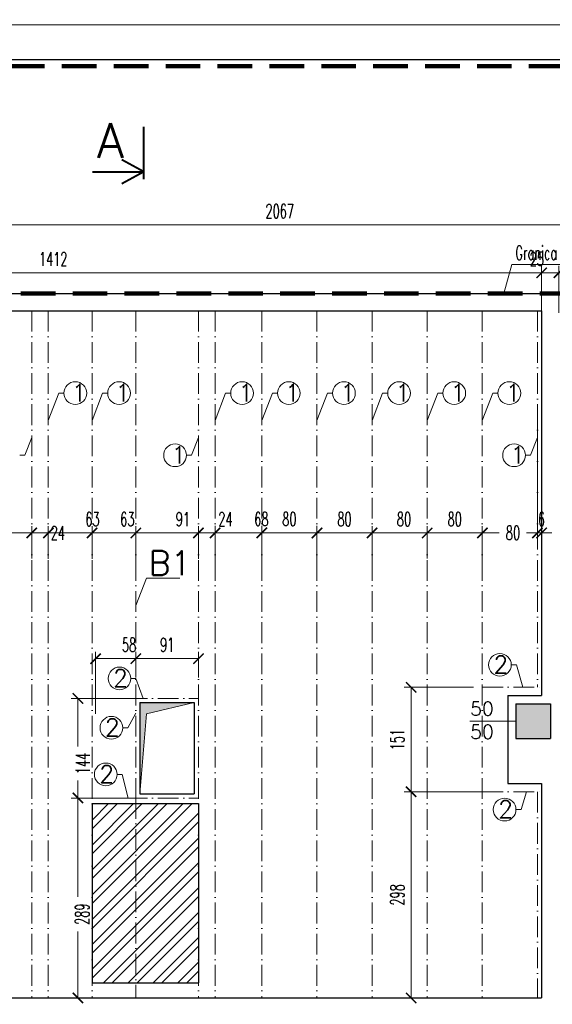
# Model space of a CAD drawing. Header units: millimetres. Extents: x 33311 to 435617, y -160714 to 185563.
# Tile 25 of 70: x 318551 to 326250, y -85767 to -71537. Entities that reach past the tile are written whole.
import ezdxf

# ---------------------------------------------------------------- set-up
doc = ezdxf.new("R2010")
doc.units = ezdxf.units.MM
doc.header["$MEASUREMENT"] = 0
for name, pattern in [('ACAD_ISO02W100', [381, 304.8, -76.2]), ('ACAD_ISO10W100', [18, 12, -3, 0, -3]), ('HIDDEN2', [0.1875, 0.125, -0.0625])]:
    doc.linetypes.add(name, pattern=pattern)
doc.layers.get('Defpoints').update_dxf_attribs({"lineweight": 0})
for name, color, linetype, lineweight in [('[ 02przekrój istn', 42, 'Continuous', 30), ('[ 05widok istn', 50, 'Continuous', 30), ('[ 17granica', 172, 'HIDDEN2', 100), ('[ 18oś główna', 202, 'ACAD_ISO10W100', 13), ('[ 21kreskowanie', 9, 'Continuous', 13), ('[ 22wymiarowanie', 8, 'Continuous', 13), ('[ 23kota odnośnik', 1, 'Continuous', 13), ('[ 24ramka cienka', 1, 'Continuous', 13), ('[ 25ramka gruba', 4, 'Continuous', 30), ('[opisy2', 4, 'Continuous', 13), ('Kreskowanie', 98, 'Continuous', 0)]:
    doc.layers.add(name, color=color, linetype=linetype, lineweight=lineweight)
doc.styles.add('1.100', font='simplex.shx', dxfattribs={"height": 200})
doc.styles.add('1.50d', font='simplex.shx', dxfattribs={"height": 250})
doc.styles.add('99.2', font='simplex.shx', dxfattribs={"width": 0.6, "height": 200})
doc.dimstyles.new('100cm', dxfattribs={"dimtxt": 200, "dimasz": 150, "dimexe": 100, "dimexo": 300, "dimgap": 100, "dimtad": 1, "dimdec": 0, "dimlfac": 0.1, "dimzin": 11, "dimtxsty": '99.2', "dimblk": 'ARCHTICK', "dimcen": 1.5, "dimclrd": 256, "dimclre": 256, "dimclrt": 4, "dimadec": 0, "dimazin": 0, "dimtfac": 0.75, "dimtdec": 0, "dimtix": 1, "dimtmove": 2, "dimatfit": 3, "dimfxl": 1, "dimtolj": 1, "dimtzin": 11, "dimlwd": -1, "dimlwe": -1, "dimarcsym": 0})

# ---------------------------------------------------------------- blocks, each defined once
blk = doc.blocks.new('_ArchTick')
at = {"color": 0, "linetype": 'ByBlock', "const_width": 0.15, "flags": 128}
blk.add_lwpolyline([(-0.5, -0.5), (0.5, 0.5)], dxfattribs=at)
blk = doc.blocks.new('*D362')
at = {"layer": '[ 22wymiarowanie', "transparency": 16777216}
for p, q in [((326035, -77363), (326035, -79055)), ((326095, -77656), (326095, -79055)), ((326035, -78955), (325885, -78955)), ((326095, -78955), (326035, -78955)), ((326095, -78955), (326245, -78955))]:
    blk.add_line(p, q, dxfattribs=at)
at = {"layer": 'Defpoints', "color": 0, "transparency": 16777216}
for p in [(326035, -77063), (326095, -77356), (326035, -78955)]:
    blk.add_point(p, dxfattribs=at)
at = {"layer": '[ 22wymiarowanie', "transparency": 16777216, "xscale": 150, "yscale": 150, "zscale": 150}
blk.add_blockref('_ArchTick', (326035, -78955), dxfattribs=at)
at = {"layer": '[ 22wymiarowanie', "transparency": 16777216, "xscale": 150, "yscale": 150, "zscale": 150, "rotation": 180}
blk.add_blockref('_ArchTick', (326095, -78955), dxfattribs=at)
at = {"layer": '[ 22wymiarowanie', "color": 4, "transparency": 16777216, "insert": (326093, -78755), "char_height": 200, "attachment_point": 5, "style": '99.2'}
blk.add_mtext('\\A1;\\H1x;\\W0.6;6', dxfattribs=at)
blk = doc.blocks.new('*D363')
at = {"layer": '[ 22wymiarowanie', "transparency": 16777216}
for p, q in [((326035, -77363), (326035, -79055)), ((325238, -79416), (325238, -78855)), ((325238, -78955), (325483, -78955)), ((326035, -78955), (325878, -78955))]:
    blk.add_line(p, q, dxfattribs=at)
at = {"layer": 'Defpoints', "color": 0, "transparency": 16777216}
for p in [(326035, -77063), (325238, -78955), (325238, -79716)]:
    blk.add_point(p, dxfattribs=at)
at = {"layer": '[ 22wymiarowanie', "transparency": 16777216, "xscale": 150, "yscale": 150, "zscale": 150, "rotation": 180}
blk.add_blockref('_ArchTick', (325238, -78955), dxfattribs=at)
at = {"layer": '[ 22wymiarowanie', "transparency": 16777216, "xscale": 150, "yscale": 150, "zscale": 150}
blk.add_blockref('_ArchTick', (326035, -78955), dxfattribs=at)
at = {"layer": '[ 22wymiarowanie', "color": 4, "transparency": 16777216, "insert": (325681, -78953), "char_height": 200, "attachment_point": 5, "style": '99.2'}
blk.add_mtext('\\A1;\\H1x;\\W0.6;80', dxfattribs=at)
blk = doc.blocks.new('*D364')
at = {"layer": '[ 22wymiarowanie', "transparency": 16777216}
for p, q in [((324441, -79324), (324441, -78855)), ((325238, -78955), (324441, -78955)), ((325238, -79416), (325238, -78855))]:
    blk.add_line(p, q, dxfattribs=at)
at = {"layer": 'Defpoints', "color": 0, "transparency": 16777216}
for p in [(324441, -78955), (324441, -79624), (325238, -79716)]:
    blk.add_point(p, dxfattribs=at)
at = {"layer": '[ 22wymiarowanie', "transparency": 16777216, "xscale": 150, "yscale": 150, "zscale": 150, "rotation": 180}
blk.add_blockref('_ArchTick', (324441, -78955), dxfattribs=at)
at = {"layer": '[ 22wymiarowanie', "transparency": 16777216, "xscale": 150, "yscale": 150, "zscale": 150}
blk.add_blockref('_ArchTick', (325238, -78955), dxfattribs=at)
at = {"layer": '[ 22wymiarowanie', "color": 4, "transparency": 16777216, "insert": (324839, -78755), "char_height": 200, "attachment_point": 5, "style": '99.2'}
blk.add_mtext('\\A1;\\H1x;\\W0.6;80', dxfattribs=at)
blk = doc.blocks.new('*D365')
at = {"layer": '[ 22wymiarowanie', "transparency": 16777216}
for p, q in [((323644, -79357), (323644, -78855)), ((324441, -78955), (323644, -78955)), ((324441, -79324), (324441, -78855))]:
    blk.add_line(p, q, dxfattribs=at)
at = {"layer": 'Defpoints', "color": 0, "transparency": 16777216}
for p in [(323644, -78955), (323644, -79657), (324441, -79624)]:
    blk.add_point(p, dxfattribs=at)
at = {"layer": '[ 22wymiarowanie', "transparency": 16777216, "xscale": 150, "yscale": 150, "zscale": 150, "rotation": 180}
blk.add_blockref('_ArchTick', (323644, -78955), dxfattribs=at)
at = {"layer": '[ 22wymiarowanie', "transparency": 16777216, "xscale": 150, "yscale": 150, "zscale": 150}
blk.add_blockref('_ArchTick', (324441, -78955), dxfattribs=at)
at = {"layer": '[ 22wymiarowanie', "color": 4, "transparency": 16777216, "insert": (324106, -78755), "char_height": 200, "attachment_point": 5, "style": '99.2'}
blk.add_mtext('\\A1;\\H1x;\\W0.6;80', dxfattribs=at)
blk = doc.blocks.new('*D366')
at = {"layer": '[ 22wymiarowanie', "transparency": 16777216}
for p, q in [((322848, -79370), (322848, -78855)), ((323644, -78955), (322848, -78955)), ((323644, -79357), (323644, -78855))]:
    blk.add_line(p, q, dxfattribs=at)
at = {"layer": 'Defpoints', "color": 0, "transparency": 16777216}
for p in [(322848, -78955), (322848, -79670), (323644, -79657)]:
    blk.add_point(p, dxfattribs=at)
at = {"layer": '[ 22wymiarowanie', "transparency": 16777216, "xscale": 150, "yscale": 150, "zscale": 150, "rotation": 180}
blk.add_blockref('_ArchTick', (322848, -78955), dxfattribs=at)
at = {"layer": '[ 22wymiarowanie', "transparency": 16777216, "xscale": 150, "yscale": 150, "zscale": 150}
blk.add_blockref('_ArchTick', (323644, -78955), dxfattribs=at)
at = {"layer": '[ 22wymiarowanie', "color": 4, "transparency": 16777216, "insert": (323246, -78755), "char_height": 200, "attachment_point": 5, "style": '99.2'}
blk.add_mtext('\\A1;\\H1x;\\W0.6;80', dxfattribs=at)
blk = doc.blocks.new('*D367')
at = {"layer": '[ 22wymiarowanie', "transparency": 16777216}
for p, q in [((322051, -79471), (322051, -78854)), ((322848, -78954), (322051, -78954)), ((322848, -79370), (322848, -78854))]:
    blk.add_line(p, q, dxfattribs=at)
at = {"layer": 'Defpoints', "color": 0, "transparency": 16777216}
for p in [(322051, -78954), (322848, -79670), (322051, -79771)]:
    blk.add_point(p, dxfattribs=at)
at = {"layer": '[ 22wymiarowanie', "transparency": 16777216, "xscale": 150, "yscale": 150, "zscale": 150, "rotation": 180}
blk.add_blockref('_ArchTick', (322051, -78954), dxfattribs=at)
at = {"layer": '[ 22wymiarowanie', "transparency": 16777216, "xscale": 150, "yscale": 150, "zscale": 150}
blk.add_blockref('_ArchTick', (322848, -78954), dxfattribs=at)
at = {"layer": '[ 22wymiarowanie', "color": 4, "transparency": 16777216, "insert": (322449, -78754), "char_height": 200, "attachment_point": 5, "style": '99.2'}
blk.add_mtext('\\A1;\\H1x;\\W0.6;80', dxfattribs=at)
blk = doc.blocks.new('*D368')
at = {"layer": '[ 22wymiarowanie', "transparency": 16777216}
for p, q in [((321375, -79361), (321375, -78854)), ((322051, -78954), (321375, -78954)), ((322051, -79471), (322051, -78854))]:
    blk.add_line(p, q, dxfattribs=at)
at = {"layer": 'Defpoints', "color": 0, "transparency": 16777216}
for p in [(321375, -78954), (321375, -79661), (322051, -79771)]:
    blk.add_point(p, dxfattribs=at)
at = {"layer": '[ 22wymiarowanie', "transparency": 16777216, "xscale": 150, "yscale": 150, "zscale": 150, "rotation": 180}
blk.add_blockref('_ArchTick', (321375, -78954), dxfattribs=at)
at = {"layer": '[ 22wymiarowanie', "transparency": 16777216, "xscale": 150, "yscale": 150, "zscale": 150}
blk.add_blockref('_ArchTick', (322051, -78954), dxfattribs=at)
at = {"layer": '[ 22wymiarowanie', "color": 4, "transparency": 16777216, "insert": (322044, -78754), "char_height": 200, "attachment_point": 5, "style": '99.2'}
blk.add_mtext('\\A1;\\H1x;\\W0.6;68', dxfattribs=at)
blk = doc.blocks.new('*D369')
at = {"layer": '[ 22wymiarowanie', "transparency": 16777216}
for p, q in [((321135, -78955), (320985, -78955)), ((321135, -79328), (321135, -78855)), ((321375, -78955), (321135, -78955)), ((321375, -79361), (321375, -78855)), ((321375, -78955), (321525, -78955))]:
    blk.add_line(p, q, dxfattribs=at)
at = {"layer": 'Defpoints', "color": 0, "transparency": 16777216}
for p in [(321135, -78955), (321135, -79628), (321375, -79661)]:
    blk.add_point(p, dxfattribs=at)
at = {"layer": '[ 22wymiarowanie', "transparency": 16777216, "xscale": 150, "yscale": 150, "zscale": 150}
blk.add_blockref('_ArchTick', (321135, -78955), dxfattribs=at)
at = {"layer": '[ 22wymiarowanie', "transparency": 16777216, "xscale": 150, "yscale": 150, "zscale": 150, "rotation": 180}
blk.add_blockref('_ArchTick', (321375, -78955), dxfattribs=at)
at = {"layer": '[ 22wymiarowanie', "color": 4, "transparency": 16777216, "insert": (321525, -78755), "char_height": 200, "attachment_point": 5, "style": '99.2'}
blk.add_mtext('\\A1;\\H1x;\\W0.6;24', dxfattribs=at)
blk = doc.blocks.new('*D370')
at = {"layer": '[ 22wymiarowanie', "transparency": 16777216}
for p, q in [((320230, -79496), (320230, -78855)), ((321135, -78955), (320230, -78955)), ((321135, -79328), (321135, -78855))]:
    blk.add_line(p, q, dxfattribs=at)
at = {"layer": 'Defpoints', "color": 0, "transparency": 16777216}
for p in [(320230, -78955), (321135, -79628), (320230, -79796)]:
    blk.add_point(p, dxfattribs=at)
at = {"layer": '[ 22wymiarowanie', "transparency": 16777216, "xscale": 150, "yscale": 150, "zscale": 150, "rotation": 180}
blk.add_blockref('_ArchTick', (320230, -78955), dxfattribs=at)
at = {"layer": '[ 22wymiarowanie', "transparency": 16777216, "xscale": 150, "yscale": 150, "zscale": 150}
blk.add_blockref('_ArchTick', (321135, -78955), dxfattribs=at)
at = {"layer": '[ 22wymiarowanie', "color": 4, "transparency": 16777216, "insert": (320909, -78755), "char_height": 200, "attachment_point": 5, "style": '99.2'}
blk.add_mtext('\\A1;\\H1x;\\W0.6;91', dxfattribs=at)
blk = doc.blocks.new('*D371')
at = {"layer": '[ 22wymiarowanie', "transparency": 16777216}
for p, q in [((319597, -79328), (319597, -78855)), ((320230, -78955), (319597, -78955)), ((320230, -79496), (320230, -78855))]:
    blk.add_line(p, q, dxfattribs=at)
at = {"layer": 'Defpoints', "color": 0, "transparency": 16777216}
for p in [(319597, -78955), (319597, -79628), (320230, -79796)]:
    blk.add_point(p, dxfattribs=at)
at = {"layer": '[ 22wymiarowanie', "transparency": 16777216, "xscale": 150, "yscale": 150, "zscale": 150, "rotation": 180}
blk.add_blockref('_ArchTick', (319597, -78955), dxfattribs=at)
at = {"layer": '[ 22wymiarowanie', "transparency": 16777216, "xscale": 150, "yscale": 150, "zscale": 150}
blk.add_blockref('_ArchTick', (320230, -78955), dxfattribs=at)
at = {"layer": '[ 22wymiarowanie', "color": 4, "transparency": 16777216, "insert": (320107, -78755), "char_height": 200, "attachment_point": 5, "style": '99.2'}
blk.add_mtext('\\A1;\\H1x;\\W0.6;63', dxfattribs=at)
blk = doc.blocks.new('*D372')
at = {"layer": '[ 22wymiarowanie', "transparency": 16777216}
for p, q in [((318965, -78955), (318815, -78955)), ((318965, -79328), (318965, -78855)), ((319597, -78955), (318965, -78955)), ((319597, -79328), (319597, -78855)), ((319597, -78955), (319747, -78955))]:
    blk.add_line(p, q, dxfattribs=at)
at = {"layer": 'Defpoints', "color": 0, "transparency": 16777216}
for p in [(318965, -78955), (318965, -79628), (319597, -79628)]:
    blk.add_point(p, dxfattribs=at)
at = {"layer": '[ 22wymiarowanie', "transparency": 16777216, "xscale": 150, "yscale": 150, "zscale": 150}
blk.add_blockref('_ArchTick', (318965, -78955), dxfattribs=at)
at = {"layer": '[ 22wymiarowanie', "transparency": 16777216, "xscale": 150, "yscale": 150, "zscale": 150, "rotation": 180}
blk.add_blockref('_ArchTick', (319597, -78955), dxfattribs=at)
at = {"layer": '[ 22wymiarowanie', "color": 4, "transparency": 16777216, "insert": (319603, -78755), "char_height": 200, "attachment_point": 5, "style": '99.2'}
blk.add_mtext('\\A1;\\H1x;\\W0.6;63', dxfattribs=at)
blk = doc.blocks.new('*D373')
at = {"layer": '[ 22wymiarowanie', "transparency": 16777216}
for p, q in [((318725, -78955), (318575, -78955)), ((318725, -79324), (318725, -78855)), ((318965, -78955), (318725, -78955)), ((318965, -79328), (318965, -78855)), ((318965, -78955), (319115, -78955))]:
    blk.add_line(p, q, dxfattribs=at)
at = {"layer": 'Defpoints', "color": 0, "transparency": 16777216}
for p in [(318725, -78955), (318725, -79624), (318965, -79628)]:
    blk.add_point(p, dxfattribs=at)
at = {"layer": '[ 22wymiarowanie', "transparency": 16777216, "xscale": 150, "yscale": 150, "zscale": 150}
blk.add_blockref('_ArchTick', (318725, -78955), dxfattribs=at)
at = {"layer": '[ 22wymiarowanie', "transparency": 16777216, "xscale": 150, "yscale": 150, "zscale": 150, "rotation": 180}
blk.add_blockref('_ArchTick', (318965, -78955), dxfattribs=at)
at = {"layer": '[ 22wymiarowanie', "color": 4, "transparency": 16777216, "insert": (319102, -78955), "char_height": 200, "attachment_point": 5, "style": '99.2'}
blk.add_mtext('\\A1;\\H1x;\\W0.6;24', dxfattribs=at)
blk = doc.blocks.new('*D374')
at = {"layer": '[ 22wymiarowanie', "transparency": 16777216}
for p, q in [((317970, -79345), (317970, -78855)), ((318725, -78955), (317970, -78955)), ((318725, -79324), (318725, -78855))]:
    blk.add_line(p, q, dxfattribs=at)
at = {"layer": 'Defpoints', "color": 0, "transparency": 16777216}
for p in [(317970, -78955), (317970, -79645), (318725, -79624)]:
    blk.add_point(p, dxfattribs=at)
at = {"layer": '[ 22wymiarowanie', "transparency": 16777216, "xscale": 150, "yscale": 150, "zscale": 150, "rotation": 180}
blk.add_blockref('_ArchTick', (317970, -78955), dxfattribs=at)
at = {"layer": '[ 22wymiarowanie', "transparency": 16777216, "xscale": 150, "yscale": 150, "zscale": 150}
blk.add_blockref('_ArchTick', (318725, -78955), dxfattribs=at)
at = {"layer": '[ 22wymiarowanie', "color": 4, "transparency": 16777216, "insert": (318347, -78755), "char_height": 200, "attachment_point": 5, "style": '99.2'}
blk.add_mtext('\\A1;\\H1x;\\W0.6;76', dxfattribs=at)
blk = doc.blocks.new('*D387')
at = {"layer": '[ 22wymiarowanie', "transparency": 16777216}
for p, q in [((311975, -75196), (311975, -75096)), ((326095, -75784), (326095, -75096)), ((311975, -75196), (326095, -75196))]:
    blk.add_line(p, q, dxfattribs=at)
at = {"layer": 'Defpoints', "color": 0, "transparency": 16777216}
for p in [(326095, -75196), (311975, -75496), (326095, -76084)]:
    blk.add_point(p, dxfattribs=at)
at = {"layer": '[ 22wymiarowanie', "transparency": 16777216, "xscale": 150, "yscale": 150, "zscale": 150, "rotation": 180}
blk.add_blockref('_ArchTick', (311975, -75196), dxfattribs=at)
at = {"layer": '[ 22wymiarowanie', "transparency": 16777216, "xscale": 150, "yscale": 150, "zscale": 150}
blk.add_blockref('_ArchTick', (326095, -75196), dxfattribs=at)
at = {"layer": '[ 22wymiarowanie', "color": 4, "transparency": 16777216, "insert": (319035, -74996), "char_height": 200, "attachment_point": 5, "style": '99.2'}
blk.add_mtext('\\A1;\\H1x;\\W0.6;1412', dxfattribs=at)
blk = doc.blocks.new('*D388')
at = {"layer": '[ 22wymiarowanie', "transparency": 16777216}
for p, q in [((326095, -75784), (326095, -75096)), ((326345, -75773), (326345, -75096)), ((326095, -75196), (325945, -75196)), ((326095, -75196), (326345, -75196)), ((326345, -75196), (326495, -75196))]:
    blk.add_line(p, q, dxfattribs=at)
at = {"layer": 'Defpoints', "color": 0, "transparency": 16777216}
for p in [(326345, -75196), (326095, -76084), (326345, -76073)]:
    blk.add_point(p, dxfattribs=at)
at = {"layer": '[ 22wymiarowanie', "transparency": 16777216, "xscale": 150, "yscale": 150, "zscale": 150}
blk.add_blockref('_ArchTick', (326095, -75196), dxfattribs=at)
at = {"layer": '[ 22wymiarowanie', "transparency": 16777216, "xscale": 150, "yscale": 150, "zscale": 150, "rotation": 180}
blk.add_blockref('_ArchTick', (326345, -75196), dxfattribs=at)
at = {"layer": '[ 22wymiarowanie', "color": 4, "transparency": 16777216, "insert": (326026, -74996), "char_height": 200, "attachment_point": 5, "style": '99.2'}
blk.add_mtext('\\A1;\\H1x;\\W0.6;25', dxfattribs=at)
blk = doc.blocks.new('*D389')
at = {"layer": '[ 22wymiarowanie', "transparency": 16777216}
for p, q in [((311975, -75196), (311975, -74404)), ((332645, -75830), (332645, -74404)), ((332645, -74504), (311975, -74504))]:
    blk.add_line(p, q, dxfattribs=at)
at = {"layer": 'Defpoints', "color": 0, "transparency": 16777216}
for p in [(311975, -74504), (311975, -75496), (332645, -76130)]:
    blk.add_point(p, dxfattribs=at)
at = {"layer": '[ 22wymiarowanie', "transparency": 16777216, "xscale": 150, "yscale": 150, "zscale": 150, "rotation": 180}
blk.add_blockref('_ArchTick', (311975, -74504), dxfattribs=at)
at = {"layer": '[ 22wymiarowanie', "transparency": 16777216, "xscale": 150, "yscale": 150, "zscale": 150}
blk.add_blockref('_ArchTick', (332645, -74504), dxfattribs=at)
at = {"layer": '[ 22wymiarowanie', "color": 4, "transparency": 16777216, "insert": (322310, -74304), "char_height": 200, "attachment_point": 5, "style": '99.2'}
blk.add_mtext('\\A1;\\H1x;\\W0.6;2067', dxfattribs=at)
blk = doc.blocks.new('*D397')
at = {"layer": '[ 22wymiarowanie', "transparency": 16777216}
for p, q in [((325284, -82696), (324109, -82696)), ((324209, -85676), (324209, -82696)), ((325284, -85676), (324109, -85676))]:
    blk.add_line(p, q, dxfattribs=at)
at = {"layer": 'Defpoints', "color": 0, "transparency": 16777216}
for p in [(324209, -82696), (325584, -82696), (325584, -85676)]:
    blk.add_point(p, dxfattribs=at)
at = {"layer": '[ 22wymiarowanie', "transparency": 16777216, "xscale": 150, "yscale": 150, "zscale": 150}
for p, rotation in [((324209, -82696), 90), ((324209, -85676), 270)]:
    blk.add_blockref('_ArchTick', p, dxfattribs=dict(at, rotation=rotation))
at = {"layer": '[ 22wymiarowanie', "color": 4, "transparency": 16777216, "insert": (324009, -84186), "char_height": 200, "attachment_point": 5, "rotation": 90, "style": '99.2'}
blk.add_mtext('\\A1;\\H1x;\\W0.6;298', dxfattribs=at)
blk = doc.blocks.new('*D398')
at = {"layer": '[ 22wymiarowanie', "transparency": 16777216}
for p, q in [((325112, -81186), (324109, -81186)), ((324209, -82696), (324209, -81186)), ((325284, -82696), (324109, -82696))]:
    blk.add_line(p, q, dxfattribs=at)
at = {"layer": 'Defpoints', "color": 0, "transparency": 16777216}
for p in [(324209, -81186), (325412, -81186), (325584, -82696)]:
    blk.add_point(p, dxfattribs=at)
at = {"layer": '[ 22wymiarowanie', "transparency": 16777216, "xscale": 150, "yscale": 150, "zscale": 150}
for p, rotation in [((324209, -81186), 90), ((324209, -82696), 270)]:
    blk.add_blockref('_ArchTick', p, dxfattribs=dict(at, rotation=rotation))
at = {"layer": '[ 22wymiarowanie', "color": 4, "transparency": 16777216, "insert": (324009, -81941), "char_height": 200, "attachment_point": 5, "rotation": 90, "style": '99.2'}
blk.add_mtext('\\A1;\\H1x;\\W0.6;151', dxfattribs=at)
blk = doc.blocks.new('*D399')
at = {"layer": '[ 22wymiarowanie', "transparency": 16777216}
for p, q in [((320340, -82786), (319293, -82786)), ((319393, -82786), (319393, -84214)), ((319393, -85676), (319393, -84717)), ((320340, -85676), (319293, -85676))]:
    blk.add_line(p, q, dxfattribs=at)
at = {"layer": 'Defpoints', "color": 0, "transparency": 16777216}
for p in [(319393, -82786), (320640, -82786), (320640, -85676)]:
    blk.add_point(p, dxfattribs=at)
at = {"layer": '[ 22wymiarowanie', "transparency": 16777216, "xscale": 150, "yscale": 150, "zscale": 150}
for p, rotation in [((319393, -82786), 90), ((319393, -85676), 270)]:
    blk.add_blockref('_ArchTick', p, dxfattribs=dict(at, rotation=rotation))
at = {"layer": '[ 22wymiarowanie', "color": 4, "transparency": 16777216, "insert": (319454, -84465), "char_height": 200, "attachment_point": 5, "rotation": 90, "style": '99.2'}
blk.add_mtext('\\A1;\\H1x;\\W0.6;289', dxfattribs=at)
blk = doc.blocks.new('*D400')
at = {"layer": '[ 22wymiarowanie', "transparency": 16777216}
for p, q in [((320392, -81346), (319293, -81346)), ((319393, -81346), (319393, -82041)), ((319393, -82786), (319393, -82533)), ((320340, -82786), (319293, -82786))]:
    blk.add_line(p, q, dxfattribs=at)
at = {"layer": 'Defpoints', "color": 0, "transparency": 16777216}
for p in [(319393, -81346), (320692, -81346), (320640, -82786)]:
    blk.add_point(p, dxfattribs=at)
at = {"layer": '[ 22wymiarowanie', "transparency": 16777216, "xscale": 150, "yscale": 150, "zscale": 150}
for p, rotation in [((319393, -81346), 90), ((319393, -82786), 270)]:
    blk.add_blockref('_ArchTick', p, dxfattribs=dict(at, rotation=rotation))
at = {"layer": '[ 22wymiarowanie', "color": 4, "transparency": 16777216, "insert": (319465, -82287), "char_height": 200, "attachment_point": 5, "rotation": 90, "style": '99.2'}
blk.add_mtext('\\A1;\\H1x;\\W0.6;144', dxfattribs=at)
blk = doc.blocks.new('*D401')
at = {"layer": '[ 22wymiarowanie', "transparency": 16777216}
for p, q in [((320230, -81046), (320230, -80672)), ((321135, -81046), (321135, -80672)), ((321135, -80772), (320230, -80772))]:
    blk.add_line(p, q, dxfattribs=at)
at = {"layer": 'Defpoints', "color": 0, "transparency": 16777216}
for p in [(320230, -80772), (320230, -81346), (321135, -81346)]:
    blk.add_point(p, dxfattribs=at)
at = {"layer": '[ 22wymiarowanie', "transparency": 16777216, "xscale": 150, "yscale": 150, "zscale": 150, "rotation": 180}
blk.add_blockref('_ArchTick', (320230, -80772), dxfattribs=at)
at = {"layer": '[ 22wymiarowanie', "transparency": 16777216, "xscale": 150, "yscale": 150, "zscale": 150}
blk.add_blockref('_ArchTick', (321135, -80772), dxfattribs=at)
at = {"layer": '[ 22wymiarowanie', "color": 4, "transparency": 16777216, "insert": (320682, -80572), "char_height": 200, "attachment_point": 5, "style": '99.2'}
blk.add_mtext('\\A1;\\H1x;\\W0.6;91', dxfattribs=at)
blk = doc.blocks.new('*D402')
at = {"layer": '[ 22wymiarowanie', "transparency": 16777216}
for p, q in [((319648, -81569), (319648, -80672)), ((320230, -81046), (320230, -80672)), ((320230, -80772), (319648, -80772))]:
    blk.add_line(p, q, dxfattribs=at)
at = {"layer": 'Defpoints', "color": 0, "transparency": 16777216}
for p in [(319648, -80772), (320230, -81346), (319648, -81869)]:
    blk.add_point(p, dxfattribs=at)
at = {"layer": '[ 22wymiarowanie', "transparency": 16777216, "xscale": 150, "yscale": 150, "zscale": 150, "rotation": 180}
blk.add_blockref('_ArchTick', (319648, -80772), dxfattribs=at)
at = {"layer": '[ 22wymiarowanie', "transparency": 16777216, "xscale": 150, "yscale": 150, "zscale": 150}
blk.add_blockref('_ArchTick', (320230, -80772), dxfattribs=at)
at = {"layer": '[ 22wymiarowanie', "color": 4, "transparency": 16777216, "insert": (320132, -80572), "char_height": 200, "attachment_point": 5, "style": '99.2'}
blk.add_mtext('\\A1;\\H1x;\\W0.6;58', dxfattribs=at)

msp = doc.modelspace()

# ---------------------------------------------------------------- hatches: boundary and pattern name
at = {"layer": '[ 21kreskowanie'}
h = msp.add_hatch(dxfattribs=at)
h.set_pattern_fill('HATCH', color=256, style=0, pattern_type=2)
h.set_pattern_definition([])
h.paths.add_polyline_path([(330678.57, -75544.97), (330678.57, -75495.92), (332644.54, -75495.92), (332644.54, -92805.92), (326094.54, -92805.92), (326094.54, -87925.92), (322294.54, -87925.92), (322294.54, -85925.92), (318994.54, -85925.92), (318994.54, -92355.92), (310714.54, -92355.92), (310714.54, -76755.92), (311974.54, -75495.92), (330438.57, -75495.92), (330438.57, -75544.97)], flags=9)
h.paths.add_polyline_path([(332524.54, -82115.92), (332384.54, -82115.92), (332384.54, -82255.92), (332524.54, -82255.92)])
h.paths.add_polyline_path([(332384.54, -82515.92), (332524.54, -82515.92), (332524.54, -82375.92), (332384.54, -82375.92)])
h.paths.add_polyline_path([(332524.54, -81855.92), (332384.54, -81855.92), (332384.54, -81995.92), (332524.54, -81995.92)])
h.paths.add_polyline_path([(314664.54, -85575.92), (314664.54, -85715.92), (314804.54, -85715.92), (314804.54, -85575.92)])
h.paths.add_polyline_path([(315064.54, -85715.92), (315064.54, -85575.92), (314924.54, -85575.92), (314924.54, -85715.92)])
h.paths.add_polyline_path([(314154.54, -91975.92), (314154.54, -92115.92), (314294.54, -92115.92), (314294.54, -91975.92)])
h.paths.add_polyline_path([(314554.54, -92115.92), (314554.54, -91975.92), (314414.54, -91975.92), (314414.54, -92115.92)])
h.paths.add_polyline_path([(324384.54, -87685.92), (324384.54, -87545.92), (324244.54, -87545.92), (324244.54, -87685.92)])
h.paths.add_polyline_path([(325724.54, -81425.92), (325724.54, -81925.92), (326224.54, -81925.92), (326224.54, -81425.92)])
h.paths.add_polyline_path([(311874.22, -85925.92), (311874.22, -85870.68), (311634.22, -85870.68), (311634.22, -85925.92), (310964.54, -85925.92), (310964.54, -92105.92), (314034.54, -92105.92), (314034.54, -91855.92), (314674.54, -91855.92), (314674.54, -92105.92), (315494.54, -92105.92), (315494.54, -85925.92)], flags=9)
h.paths.add_polyline_path([(316496.87, -85925.92), (316496.87, -85870.68), (316256.87, -85870.68), (316256.87, -85925.92), (315744.54, -85925.92), (315744.54, -92105.92), (318744.54, -92105.92), (318744.54, -85925.92)], flags=9)
h.paths.add_polyline_path([(330678.57, -87925.92), (330678.57, -87848.53), (330438.57, -87848.53), (330438.57, -87925.92), (326344.54, -87925.92), (326344.54, -92555.92), (332394.54, -92555.92), (332394.54, -87925.92)], flags=9)
h.paths.add_polyline_path([(322544.54, -86916.05), (322489.3, -86916.05), (322489.3, -87156.05), (322544.54, -87156.05), (322544.54, -87675.92), (324124.54, -87675.92), (324124.54, -87425.92), (324504.54, -87425.92), (324504.54, -87675.92), (326094.54, -87675.92), (326094.54, -85925.92), (322544.54, -85925.92)], flags=9)
h.paths.add_polyline_path([(332160.01, -75745.92), (332160.01, -75611.83), (331281.44, -75611.83), (331281.44, -75745.92), (326344.54, -75745.92), (326344.54, -87675.92), (332394.54, -87675.92), (332394.54, -82635.92), (332264.54, -82635.92), (332264.54, -81735.92), (332394.54, -81735.92), (332394.54, -75745.92)], flags=9)
h.paths.add_polyline_path([(313723.71, -75745.92), (313723.71, -75611.83), (312845.14, -75611.83), (312845.14, -75745.92), (312078.09, -75745.92), (310964.54, -76859.47), (310964.54, -85675.92), (314224.54, -85675.92), (314224.54, -85455.92), (315184.54, -85455.92), (315184.54, -85675.92), (326094.54, -85675.92), (326094.54, -82575.92), (325604.54, -82575.92), (325604.54, -81305.92), (326094.54, -81305.92), (326094.54, -78875.4), (326149.78, -78875.4), (326149.78, -78635.4), (326094.54, -78635.4), (326094.54, -75745.92)], flags=9)
at = {"layer": '[ 21kreskowanie', "linetype": 'Continuous'}
for points in [[(321074.54, -81405.92), (320289.54, -81405.92), (320289.54, -82725.92), (320385.97, -81568.05)], [(326224.54, -81425.92), (325724.54, -81425.92), (325724.54, -81925.92), (326224.54, -81925.92)]]:
    msp.add_hatch(color=256, dxfattribs=at).paths.add_polyline_path(points, flags=17)
at = {"layer": 'Kreskowanie', "linetype": 'Continuous'}
h = msp.add_hatch(dxfattribs=at)
h.set_pattern_fill('STEEL', color=256, style=0, pattern_type=2)
h.set_pattern_definition([(45, (234375.5, -52070.4), (-179.6051, 179.6051), []), (45, (234375.5, -51943.4), (-179.6051, 179.6051), [])])
h.paths.add_polyline_path([(319597.04, -85455.92), (321134.54, -85455.92), (321134.54, -82880.18), (321119.16, -82865.92), (319597.04, -82865.92)])

# ---------------------------------------------------------------- linework, layer by layer
at = {"layer": '[ 02przekrój istn'}
for p, q in [((311974.54, -75495.92), (326344.54, -75495.92)), ((312078.09, -75745.92), (326094.54, -75745.92)), ((326094.54, -75745.92), (326094.54, -81305.92)), ((325604.54, -81305.92), (325604.54, -82575.92)), ((325604.54, -81305.92), (326094.54, -81305.92)), ((325724.54, -81425.92), (325724.54, -81925.92)), ((325724.54, -81425.92), (326224.54, -81425.92)), ((326224.54, -81425.92), (326224.54, -81925.92)), ((325724.54, -81925.92), (326224.54, -81925.92)), ((325604.54, -82575.92), (326094.54, -82575.92)), ((326094.54, -82575.92), (326094.54, -85675.92)), ((315184.54, -85675.92), (326094.54, -85675.92))]:
    msp.add_line(p, q, dxfattribs=at)
at = {"layer": '[ 02przekrój istn', "linetype": 'ACAD_ISO02W100', "ltscale": 50}
for p, q in [((319597.04, -82865.92), (321134.54, -82865.92)), ((319597.04, -82865.92), (319597.04, -85455.92)), ((321134.54, -82865.92), (321134.54, -85455.92)), ((319597.04, -85455.92), (321134.54, -85455.92))]:
    msp.add_line(p, q, dxfattribs=at)
at = {"layer": '[ 05widok istn', "ltscale": 20}
for q in [(321074.54, -81405.92), (320289.54, -82725.92)]:
    msp.add_line((320289.54, -81405.92), q, dxfattribs=at)
at = {"layer": '[ 05widok istn'}
for p in [(321074.54, -81405.92), (320289.54, -82725.92)]:
    msp.add_line(p, (321074.54, -82725.92), dxfattribs=at)
at = {"layer": '[ 17granica', "ltscale": 4000}
msp.add_line((308661.84, -72208.86), (332644.54, -72208.86), dxfattribs=at)
at = {"layer": '[ 17granica', "ltscale": 4000, "elevation": 0}
msp.add_lwpolyline([(310623.62, -94581.08), (310714.54, -92355.92), (310714.54, -76755.92), (311817.87, -75495.92), (332644.54, -75495.92), (332644.54, -94581.08)], dxfattribs=at)
at = {"layer": '[ 18oś główna', "color": 204, "linetype": 'ACAD_ISO10W100', "ltscale": 25}
for p, q in [((318724.54, -75745.92), (318724.54, -85675.92)), ((318964.54, -75745.92), (318964.54, -85675.92)), ((319597.04, -75745.92), (319597.04, -85675.92)), ((320229.54, -75745.92), (320229.54, -82785.92)), ((321134.54, -75745.92), (321134.54, -85675.92)), ((321374.54, -75745.92), (321374.54, -85675.92)), ((322051.04, -75745.92), (322051.04, -85675.92)), ((322847.74, -75745.92), (322847.74, -85675.92)), ((323644.44, -75745.92), (323644.44, -85675.92)), ((324441.14, -75745.92), (324441.14, -85675.92)), ((325237.84, -75745.92), (325237.84, -85675.92)), ((326034.54, -75745.92), (326034.54, -81185.92)), ((325237.84, -81185.92), (326094.54, -81185.92)), ((319647.54, -81345.92), (321134.54, -81345.92)), ((319647.54, -82785.92), (321134.54, -82785.92)), ((320229.54, -82785.92), (320229.54, -85675.92)), ((325237.84, -82695.92), (326094.54, -82695.92)), ((326034.54, -82695.92), (326034.54, -85675.92))]:
    msp.add_line(p, q, dxfattribs=at)
at = {"layer": '[ 23kota odnośnik', "lineweight": 40}
for p, q in [((320345.21, -73840.42), (320345.21, -73087.55)), ((320345.21, -73734.13), (320028.32, -73560.78)), ((319603.87, -73734.13), (320345.21, -73734.13)), ((320345.21, -73734.13), (320028.32, -73907.49))]:
    msp.add_line(p, q, dxfattribs=at)
at = {"layer": '[ 23kota odnośnik'}
for p, q in [((319117.53, -76934.19), (318964.54, -77332.22)), ((319190.84, -76934.19), (319117.53, -76934.19)), ((319750.03, -76934.19), (319597.04, -77332.22)), ((319823.34, -76934.19), (319750.03, -76934.19)), ((321527.53, -76934.19), (321374.54, -77332.22)), ((321600.84, -76934.19), (321527.53, -76934.19)), ((322204.03, -76934.19), (322051.04, -77332.22)), ((322277.34, -76934.19), (322204.03, -76934.19)), ((323000.73, -76934.19), (322847.74, -77332.22)), ((323074.04, -76934.19), (323000.73, -76934.19)), ((323797.43, -76934.19), (323644.44, -77332.22)), ((323870.74, -76934.19), (323797.43, -76934.19)), ((324594.13, -76934.19), (324441.14, -77332.22)), ((324667.44, -76934.19), (324594.13, -76934.19)), ((325390.83, -76934.19), (325237.84, -77332.22)), ((325464.14, -76934.19), (325390.83, -76934.19)), ((318624.45, -77832.94), (318724.54, -77577.1)), ((321034.45, -77832.94), (321134.54, -77577.1)), ((325934.45, -77832.94), (326034.54, -77577.1)), ((318624.45, -77832.94), (318551.14, -77832.94)), ((321034.45, -77832.94), (320961.14, -77832.94)), ((325934.45, -77832.94), (325861.14, -77832.94)), ((320382.53, -79606.3), (320229.54, -80004.33)), ((320865.15, -79606.3), (320382.53, -79606.3)), ((325729.62, -80861.22), (325656.31, -80861.22)), ((325729.62, -80861.22), (325822.23, -81185.92)), ((320231.32, -81058.16), (320158.01, -81058.16)), ((320231.32, -81058.16), (320335.51, -81345.92)), ((320385.97, -81568.05), (321074.54, -81405.92)), ((320113.78, -81771.01), (320229.54, -81559.54)), ((320289.54, -82725.92), (320385.97, -81568.05)), ((325724.54, -81675.92), (325058.62, -81675.92)), ((320113.78, -81771.01), (320040.47, -81771.01)), ((320032.76, -82444.19), (319959.45, -82444.19)), ((320032.76, -82444.19), (320118.6, -82785.92)), ((325797.85, -82953.72), (325875.57, -82695.92)), ((325797.85, -82953.72), (325724.54, -82953.72))]:
    msp.add_line(p, q, dxfattribs=at)
at = {"layer": '[ 23kota odnośnik', "elevation": 0, "flags": 128}
msp.add_lwpolyline([(327142.66, -75075.67), (325663.64, -75075.67), (325548.92, -75495.92)], dxfattribs=at)
at = {"layer": '[ 23kota odnośnik'}
for centre in [(319355.04, -76934.19), (319987.54, -76934.19), (321765.04, -76934.19), (322441.54, -76934.19), (323238.24, -76934.19), (324034.94, -76934.19), (324831.64, -76934.19), (325628.34, -76934.19), (320796.93, -77832.94), (325696.93, -77832.94), (325492.11, -80861.22), (319993.81, -81058.16), (319876.26, -81771.01), (319795.24, -82444.19), (325560.33, -82953.72)]:
    msp.add_circle(centre, 164.21, dxfattribs=at)
at = {"layer": '[ 24ramka cienka', "ltscale": 2}
for points in [[(342644.54, -71613.79), (300644.54, -71613.79), (300644.54, -41913.79), (342644.54, -41913.79)], [(342644.54, -101313.79), (300644.54, -101313.79), (300644.54, -71613.79), (342644.54, -71613.79)]]:
    msp.add_3dface(points, dxfattribs=at)
at = {"layer": '[ 25ramka gruba', "ltscale": 2}
for points in [[(303144.54, -72113.79), (342144.54, -72113.79), (342144.54, -100813.79), (303144.54, -100813.79)], [(342144.54, -100813.79), (303144.54, -100813.79), (303144.54, -72113.79), (342144.54, -72113.79)]]:
    msp.add_3dface(points, dxfattribs=at)

# ---------------------------------------------------------------- texts
at = {"layer": '[opisy2', "linetype": 'Continuous', "lineweight": 40, "insert": (320056.46, -73034.83), "char_height": 500, "width": 795.356, "attachment_point": 3, "style": '1.50d'}
msp.add_mtext('A', dxfattribs=at)
at = {"layer": '[opisy2', "linetype": 'Continuous', "insert": (325717.36, -74806.81), "char_height": 200, "attachment_point": 1, "style": '99.2'}
msp.add_mtext('\\H1x;\\W0.6;Granica działek', dxfattribs=at)
at = {"layer": '[opisy2', "linetype": 'Continuous'}
for s, insert, char_height, width, attachment_point, style in [('1', (319301.58, -76804.67), 250, 205.9874, 1, '1.50d'), ('1', (319934.08, -76804.67), 250, 205.9874, 1, '1.50d'), ('1', (321711.58, -76804.67), 250, 205.9874, 1, '1.50d'), ('1', (322388.08, -76804.67), 250, 205.9874, 1, '1.50d'), ('1', (323184.78, -76804.67), 250, 205.9874, 1, '1.50d'), ('1', (323981.48, -76804.67), 250, 205.9874, 1, '1.50d'), ('1', (324778.18, -76804.67), 250, 205.9874, 1, '1.50d'), ('1', (325574.88, -76804.67), 250, 205.9874, 1, '1.50d'), ('1', (320743.46, -77703.42), 250, 205.9874, 1, '1.50d'), ('1', (325643.46, -77703.42), 250, 205.9874, 1, '1.50d'), ('B1', (320416.93, -79214.4), 350, 592.737, 1, '1.100'), ('2', (325399.11, -80731.7), 250, 205.9874, 1, '1.50d'), ('2', (319900.81, -80928.64), 250, 205.9874, 1, '1.50d'), ('50\\P50', (325232.13, -81395.08), 200, 314.8712, 2, '1.100'), ('2', (319783.26, -81641.48), 250, 205.9874, 1, '1.50d'), ('2', (319702.25, -82314.67), 250, 205.9874, 1, '1.50d'), ('2', (325467.34, -82824.2), 250, 205.9874, 1, '1.50d')]:
    msp.add_mtext(s, dxfattribs=dict(at, insert=insert, char_height=char_height, width=width, attachment_point=attachment_point, style=style))

# ---------------------------------------------------------------- dimensions: what is measured, and where the dimension line sits
at = {"layer": '[ 22wymiarowanie'}
for base, p1, p2, angle, picture, middle in [((311974.54, -74503.67), (332644.54, -76130.46), (311974.54, -75495.92), 180, '*D389', (322309.54, -74303.67)), ((317969.53778052, -78955.39919377), (318724.53778052, -79623.65186916), (317969.53778052, -79644.65433128), 180, '*D374', (318347.03778052, -78755.39919377)), ((322051.04, -78954.28), (322847.74, -79669.9), (322051.04, -79770.78), 180, '*D367', (322449.39, -78754.28)), ((322847.74, -78954.59), (323644.44, -79657.29), (322847.74, -79669.9), 180, '*D366', (323246.09, -78754.59)), ((324441.14, -78955.4), (325237.84, -79716.14), (324441.14, -79623.66), 180, '*D364', (324839.49, -78755.4)), ((320229.53778052, -80771.7866564), (321134.53778052, -81345.92136159), (320229.53778052, -81345.92136159), 180, '*D401', (320682.03778052, -80571.7866564)), ((324208.79, -81185.92), (325583.9, -82695.92), (325411.75, -81185.92), 90, '*D398', (324008.79, -81940.92))]:
    dim = msp.add_linear_dim(base=base, p1=p1, p2=p2, angle=angle, text='\\H1x;\\W0.6;<>', dimstyle='100cm', override={"dimatfit": 1}, dxfattribs=at)
    dim.commit()
    dim.dimension.update_dxf_attribs({"geometry": picture, "text_midpoint": middle})
dim = msp.add_linear_dim(base=(326094.54, -75195.58), p1=(311974.54, -75495.92), p2=(326094.54, -76083.86), text='\\H1x;\\W0.6;<>', dimstyle='100cm', override={"dimatfit": 1}, dxfattribs=at)
dim.commit()
dim.dimension.update_dxf_attribs({"geometry": '*D387', "text_midpoint": (319034.54, -74995.58)})
dim = msp.add_linear_dim(base=(326344.54, -75195.58), p1=(326094.54, -76083.86), p2=(326344.54, -76073.07), text='\\H1x;\\W0.6;<>', dimstyle='100cm', override={"dimatfit": 1}, dxfattribs=at)
dim.commit()
dim.dimension.update_dxf_attribs({"geometry": '*D388', "text_midpoint": (326026.2, -74995.58), "dimtype": 160})
for base, p1, p2, angle, picture, middle in [((325237.84, -78955.4), (326034.54, -77062.65), (325237.84, -79716.14), 180, '*D363', (325680.61, -78953.16)), ((326034.54, -78955.4), (326094.54, -77355.53), (326034.54, -77062.65), 180, '*D362', (326092.63, -78755.4)), ((318964.54, -78955.3), (319597.04, -79627.86), (318964.54, -79627.86), 180, '*D372', (319602.64, -78755.3)), ((319597.04, -78955.3), (320229.54, -79795.93), (319597.04, -79627.86), 180, '*D371', (320106.62, -78755.3)), ((320229.53778052, -78955.2975969), (321134.53778052, -79627.85543943), (320229.53778052, -79795.93142426), 180, '*D370', (320908.88268842, -78755.2975969)), ((321134.54, -78955.3), (321374.54, -79661.48), (321134.54, -79627.86), 180, '*D369', (321525.01, -78755.3)), ((321374.54, -78954.48), (322051.04, -79770.78), (321374.54, -79661.48), 180, '*D368', (322044.37, -78754.48)), ((323644.44, -78955.4), (324441.14, -79623.66), (323644.44, -79657.29), 180, '*D365', (324106.07, -78755.4)), ((318724.54, -78955.3), (318964.54, -79627.86), (318724.54, -79623.65), 180, '*D373', (319102.4, -78955.4)), ((319647.54, -80771.79), (320229.54, -81345.92), (319647.54, -81869.31), 180, '*D402', (320131.87, -80571.79)), ((319392.64, -81345.92), (320639.54, -82785.92), (320691.91, -81345.92), 90, '*D400', (319464.67, -82286.87)), ((324208.79, -82695.92), (325583.9, -85675.92), (325583.9, -82695.92), 90, '*D397', (324008.79, -84185.92)), ((319392.64, -82785.92), (320639.54, -85675.92), (320639.54, -82785.92), 90, '*D399', (319454.38, -84465.21))]:
    dim = msp.add_linear_dim(base=base, p1=p1, p2=p2, angle=angle, text='\\H1x;\\W0.6;<>', dimstyle='100cm', override={"dimatfit": 1}, dxfattribs=at)
    dim.commit()
    dim.dimension.update_dxf_attribs({"geometry": picture, "text_midpoint": middle, "dimtype": 160})

doc.saveas('drawing.dxf')
